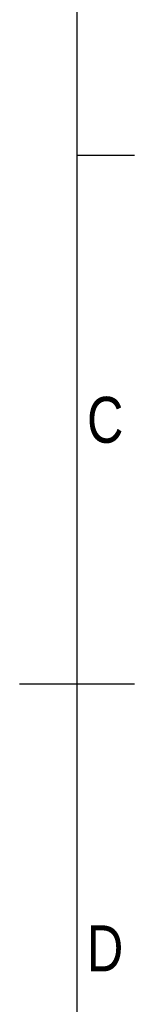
# Model space of a CAD drawing. Header units: millimetres. Extents: x 0 to 420, y 0 to 297.
# Tile 60 of 64: x 410 to 420, y 120 to 208. Entities that reach past the tile are written whole.
import ezdxf

# ---------------------------------------------------------------- set-up
doc = ezdxf.new("R2010")
doc.units = ezdxf.units.MM
doc.layers.add('CARTIGLIO', color=140, linetype='Continuous')
doc.styles.add('SLDTEXTSTYLE2', font='TXT', dxfattribs={"width": 0.821468})

msp = doc.modelspace()

# ---------------------------------------------------------------- linework, layer by layer
at = {"layer": 'CARTIGLIO', "linetype": 'Continuous'}
for p, q in [((414.8274, 5.171), (414.8274, 291.8226)), ((420.0016, 196.0996), (414.8274, 196.0996)), ((409.6532, 148.4968), (420.0016, 148.4968))]:
    msp.add_line(p, q, dxfattribs=at)

# ---------------------------------------------------------------- texts
at = {"layer": 'CARTIGLIO', "char_height": 4.1394, "attachment_point": 2, "style": 'SLDTEXTSTYLE2'}
for s, insert in [('C', (417.3711, 174.3514)), ('D', (417.3655, 126.7486))]:
    msp.add_mtext(s, dxfattribs=dict(at, insert=insert))

doc.saveas('drawing.dxf')
